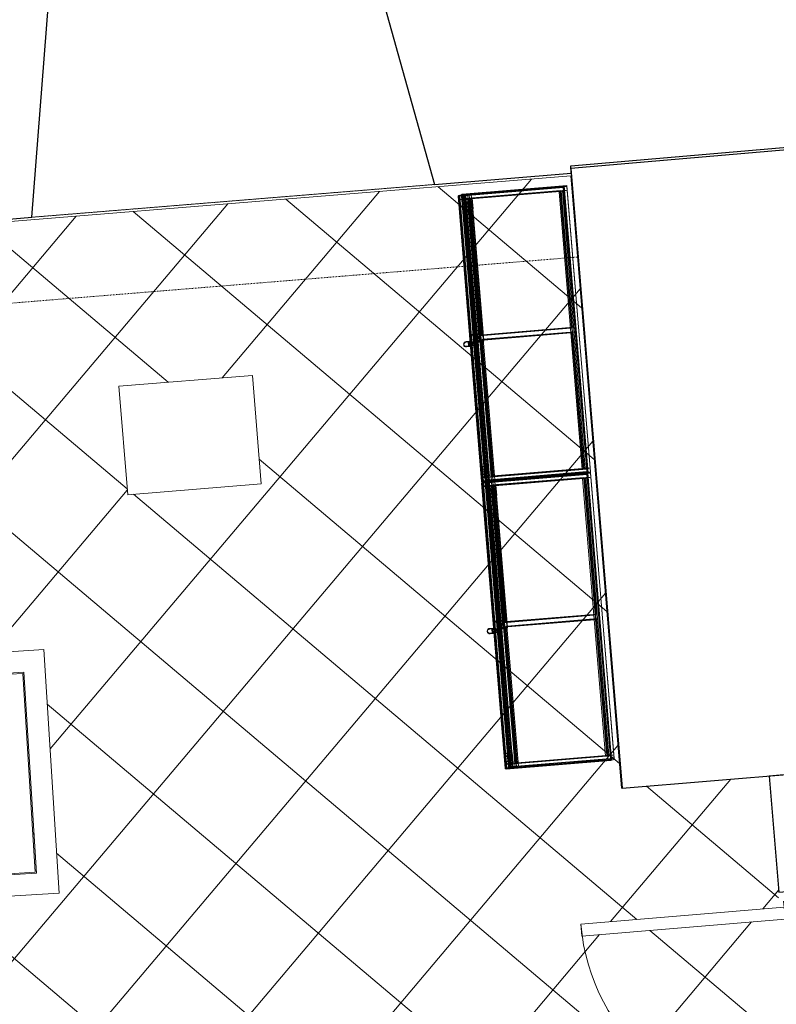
# Model space of a CAD drawing. Header units: millimetres. Extents: x 853417 to 929373, y -433185 to -369260.
# Tile 218 of 228: x 910617 to 913771, y -378935 to -374829. Entities that reach past the tile are written whole.
import ezdxf

# ---------------------------------------------------------------- set-up
doc = ezdxf.new("R2010")
doc.units = ezdxf.units.MM
doc.linetypes.add('Dash', pattern=[6.35, 3.175, -3.175])
for name, color, linetype, lineweight in [('I-FURN', 7, 'Continuous', 9), ('KOKO-COLS', 7, 'Continuous', 9), ('KOKO-DOOR', 7, 'Continuous', 9), ('KOKO-FLOR', 7, 'Continuous', 9), ('KOKO-FLOR-HDLN', 7, 'Dash', 9), ('KOKO-FLOR-PATT', 7, 'Continuous', 9), ('KOKO-WALL', 7, 'Continuous', 9), ('KOKO_WALL', 7, 'Continuous', 9)]:
    doc.layers.add(name, color=color, linetype=linetype, lineweight=lineweight)

# ---------------------------------------------------------------- blocks, each defined once
blk = doc.blocks.new('Ol_olev sisesein 33 - Walls 29-1087656-1 korrus_SA_kunstihanke plaan')
at = {"layer": 'KOKO-WALL', "lineweight": 25}
for p, q in [((408717.9, 901541.8), (408204.7, 901515.7)), ((408724.8, 901405.8), (408717.9, 901541.8)), ((408204.7, 901515.7), (408211.6, 901379.7)), ((407226, 901465.8), (406741.1, 901441.2)), ((407232.9, 901329.8), (407226, 901465.8)), ((406741.1, 901441.2), (406748.1, 901305.1)), ((408211.6, 901379.7), (408724.8, 901405.8)), ((406748.1, 901305.1), (407232.9, 901329.8))]:
    blk.add_line(p, q, dxfattribs=at)
blk = doc.blocks.new('Ol_olev välissein 5 - VS-02-2537239-1 korrus_SA_kunstihanke plaan')
at = {"layer": 'KOKO-WALL', "lineweight": 25}
for p, q in [((404179.2, 900558.2), (403811.2, 907321.3)), ((404209.9, 900559.8), (404179.2, 900558.2)), ((404238.3, 899988.4), (404209.9, 900559.8)), ((403355.6, 899771.3), (404238.3, 899988.4)), ((404321.9, 898306), (403431.5, 898403.4)), ((404384.5, 897044.5), (404321.9, 898306))]:
    blk.add_line(p, q, dxfattribs=at)
at = {"layer": 'KOKO_WALL'}
blk.add_line((404238.3, 899988.4), (404321.9, 898306), dxfattribs=at)
blk = doc.blocks.new('Ol_olev sisesein 23 - SS-01-3936557-1 korrus_SA_kunstihanke plaan')
at = {"layer": 'KOKO-WALL', "lineweight": 25}
for p, q in [((406779.3, 900690.6), (406729, 901679.7)), ((404135.9, 901547.6), (404189.7, 900558.8)), ((404189.7, 900558.8), (406779.3, 900690.6))]:
    blk.add_line(p, q, dxfattribs=at)
blk = doc.blocks.new('KOKO_Single - 900 x 2100 puitprofiil-4015646-1 korrus_SA_kunstihanke plaan')
at = {"layer": 'KOKO-DOOR'}
for p, q in [((425, 905), (375, 905)), ((375, 905), (375, 55)), ((425, 55), (425, 905)), ((-425, 55), (-450, 55)), ((-425, 5), (-425, 55)), ((375, 55), (425, 55)), ((450, 55), (425, 55)), ((425, 55), (425, 5)), ((-410, 5), (-425, 5)), ((-410, -35), (-410, 5)), ((425, 5), (410, 5)), ((410, 5), (410, -35)), ((-450, -35), (-410, -35)), ((410, -35), (450, -35))]:
    blk.add_line(p, q, dxfattribs=at)
blk.add_arc((425, 55), 850, 90, 180, dxfattribs=at)
blk = doc.blocks.new('Furniture_Shelving-Storage_PALMBERG_Sliding-door-cabinet - Default-V58-1 korrus_SA_kunstihanke plaan')
at = {"layer": 'I-FURN'}
for p, q in [((912446.6, -375562), (912883.1, -375525.9)), ((912446.9, -375561.9), (912883.4, -375525.8)), ((912446.9, -375562), (912883.3, -375525.9)), ((912883.6, -375528.8), (912447.1, -375564.9)), ((912883.3, -375528.9), (912448, -375564.9)), ((912884.9, -375544.8), (912448.5, -375580.9)), ((912897.1, -375521.3), (912460.6, -375557.4)), ((912460.7, -375557.4), (912897.1, -375521.3)), ((912460.9, -375557.3), (912897.4, -375521.2)), ((912460.9, -375560.4), (912897.4, -375524.3)), ((912462.2, -375576.3), (912898.7, -375540.2)), ((912468.4, -375556.6), (912886.9, -375522)), ((912882.4, -375527.4), (912473.8, -375561.2)), ((912870.5, -375541.5), (912487.8, -375573.1)), ((912870.5, -375541.4), (912487.9, -375573.1)), ((912490.8, -375576.3), (912869.5, -375545)), ((912869.7, -375544.9), (912491, -375576.2)), ((912495.4, -375574.8), (912874, -375543.4)), ((912874.3, -375543.4), (912495.6, -375574.7)), ((912865, -375546.4), (912878.8, -375541.9)), ((912865, -375546.4), (912873, -375545.8)), ((912960.8, -376704.5), (912865, -375546.4)), ((912869.7, -375544.9), (912869.5, -375545)), ((912869.5, -375545), (912916.6, -376114.5)), ((912916.8, -376114.4), (912869.7, -375544.9)), ((912966.5, -376701.5), (912870.5, -375541.4)), ((912870.5, -375541.5), (912870.5, -375541.4)), ((912966.5, -376701.5), (912870.5, -375541.5)), ((912886.7, -375541.2), (912873, -375545.8)), ((912873, -375545.8), (912968.8, -376703.8)), ((912874.3, -375543.4), (912874, -375543.4)), ((912874, -375543.4), (912921.2, -376113)), ((912921.4, -376112.9), (912874.3, -375543.4)), ((912886.7, -375541.2), (912878.8, -375541.9)), ((912878.8, -375541.9), (912974.6, -376699.9)), ((912980.6, -376713.4), (912882.4, -375527.4)), ((912883.1, -375525.9), (912883.3, -375528.9)), ((912883.3, -375525.9), (912883.1, -375525.9)), ((912883.6, -375528.8), (912883.3, -375525.9)), ((912883.3, -375528.9), (912981.8, -376718.9)), ((912897.1, -375521.3), (912883.4, -375525.8)), ((912883.4, -375525.8), (912883.6, -375528.8)), ((912982.1, -376718.8), (912883.6, -375528.8)), ((912883.6, -375528.8), (912884.9, -375544.8)), ((912898.7, -375540.2), (912884.9, -375544.8)), ((912982.6, -376699.3), (912886.7, -375541.2)), ((912886.9, -375522), (912985.9, -376718)), ((912897.4, -375521.2), (912897.1, -375521.3)), ((912897.1, -375521.3), (912897.4, -375524.3)), ((912897.4, -375524.3), (912897.1, -375521.3)), ((912996.3, -376717.1), (912897.4, -375521.2)), ((912897.4, -375524.3), (912995.8, -376714.2)), ((912898.7, -375540.2), (912897.4, -375524.3)), ((912443.9, -375565.3), (912446.6, -375562)), ((912443.9, -375565.3), (912444.1, -375565.2)), ((912446.9, -375566.3), (912443.9, -375565.3)), ((912542.3, -376755.2), (912443.9, -375565.3)), ((912444.1, -375565.2), (912446.9, -375562)), ((912444.1, -375565.2), (912447.1, -375564.9)), ((912542.6, -376755.1), (912444.1, -375565.2)), ((912444.2, -375565.2), (912457.9, -375560.7)), ((912444.2, -375565.2), (912446.9, -375561.9)), ((912447.1, -375564.9), (912444.2, -375565.2)), ((912445.5, -375581.1), (912444.2, -375565.2)), ((912445.5, -375581.1), (912459.2, -375576.6)), ((912448.5, -375580.9), (912445.5, -375581.1)), ((912446.6, -375562), (912448, -375564.9)), ((912446.9, -375562), (912446.6, -375562)), ((912460.6, -375557.4), (912446.9, -375561.9)), ((912446.9, -375561.9), (912447.1, -375564.9)), ((912447.1, -375564.9), (912446.9, -375562)), ((912448, -375564.9), (912446.9, -375566.3)), ((912446.9, -375566.3), (912545.2, -376753.7)), ((912447.1, -375564.9), (912545.6, -376754.9)), ((912447.1, -375564.9), (912448.5, -375580.9)), ((912458.9, -375564), (912450.9, -375564.6)), ((912450.9, -375564.6), (912549.4, -376754.6)), ((912451, -375564.6), (912450.9, -375564.6)), ((912549.5, -376754.5), (912451, -375564.6)), ((912457.9, -375560.6), (912460.7, -375557.4)), ((912460.6, -375557.4), (912457.9, -375560.7)), ((912460.9, -375560.4), (912457.9, -375560.6)), ((912457.9, -375560.7), (912460.9, -375560.4)), ((912457.9, -375560.6), (912458.2, -375560.6)), ((912556.4, -376750.6), (912457.9, -375560.6)), ((912457.9, -375560.7), (912459.2, -375576.6)), ((912458.2, -375560.6), (912460.9, -375557.3)), ((912556.6, -376750.5), (912458.2, -375560.6)), ((912557.3, -376753.9), (912458.9, -375564)), ((912459, -375564), (912458.9, -375564)), ((912459, -375564), (912557.4, -376753.9)), ((912459.2, -375576.6), (912462.2, -375576.3)), ((912460.9, -375560.4), (912460.6, -375557.4)), ((912460.9, -375557.3), (912460.7, -375557.4)), ((912460.7, -375557.4), (912460.9, -375560.4)), ((912559.4, -376750.3), (912460.9, -375560.4)), ((912462.2, -375576.3), (912460.9, -375560.4)), ((912464.7, -375560.1), (912563.2, -376750)), ((912464.8, -375560.1), (912464.7, -375560.1)), ((912464.8, -375560.1), (912472.8, -375559.4)), ((912563.3, -376750), (912464.8, -375560.1)), ((912567.3, -376752.6), (912468.4, -375556.6)), ((912469.5, -375580.1), (912483.2, -375575.6)), ((912469.5, -375580.1), (912489.8, -375578.4)), ((912470.4, -375591.1), (912469.5, -375580.1)), ((912484.1, -375586.6), (912470.4, -375591.1)), ((912571.2, -376749.3), (912472.7, -375559.4)), ((912472.7, -375559.4), (912472.8, -375559.4)), ((912472.8, -375559.4), (912571.3, -376749.3)), ((912473.8, -375561.2), (912572, -376747.2)), ((912484.6, -375561.9), (912476.6, -375562.5)), ((912476.6, -375562.5), (912575.1, -376752.4)), ((912476.7, -375562.5), (912476.6, -375562.5)), ((912575.2, -376752.4), (912476.7, -375562.5)), ((912503.5, -375573.9), (912483.2, -375575.6)), ((912483.2, -375575.6), (912484.1, -375586.6)), ((912483.6, -375590), (912497.3, -375585.6)), ((912497.3, -375585.6), (912484.1, -375586.6)), ((912484.7, -375561.8), (912484.6, -375561.9)), ((912583.1, -376751.8), (912484.6, -375561.9)), ((912484.7, -375561.8), (912583.2, -376751.7)), ((912487.8, -375573.1), (912487.9, -375573.1)), ((912487.8, -375573.1), (912583.8, -376733.2)), ((912487.9, -375573.1), (912583.9, -376733.2)), ((912503.5, -375573.9), (912489.8, -375578.4)), ((912489.8, -375578.4), (912493.4, -375621.9)), ((912490.6, -375557.9), (912490.5, -375558)), ((912490.5, -375558), (912589, -376747.9)), ((912490.6, -375557.9), (912498.5, -375557.3)), ((912589, -376747.8), (912490.6, -375557.9)), ((912490.8, -375576.3), (912491, -375576.2)), ((912537.9, -376145.8), (912490.8, -375576.3)), ((912491, -375576.2), (912538.2, -376145.7)), ((912495.4, -375574.8), (912495.6, -375574.7)), ((912542.5, -376144.3), (912495.4, -375574.8)), ((912495.6, -375574.7), (912542.8, -376144.2)), ((912499, -375607), (912497.3, -375585.6)), ((912596.9, -376747.2), (912498.5, -375557.3)), ((912498.5, -375557.3), (912597, -376747.2)), ((912498.5, -375557.3), (912498.5, -375557.3)), ((912507.1, -375617.4), (912503.5, -375573.9)), ((912470.4, -375591.1), (912483.6, -375590)), ((912485.9, -375608.1), (912472.2, -375612.6)), ((912485.4, -375611.5), (912472.2, -375612.6)), ((912472.2, -375612.6), (912473.1, -375623.6)), ((912473.1, -375623.6), (912486.8, -375619.1)), ((912493.4, -375621.9), (912473.1, -375623.6)), ((912486.7, -375619.1), (912473.2, -375623.6)), ((912473.2, -375623.6), (912476.1, -375623.3)), ((912518.5, -376172.1), (912473.2, -375623.6)), ((912476.1, -375623.3), (912492, -375622)), ((912476.1, -375623.3), (912521.5, -376171.8)), ((912483.6, -375590), (912485.4, -375611.5)), ((912485.4, -375611.5), (912499, -375607)), ((912485.9, -375608.1), (912499, -375607)), ((912486.8, -375619.1), (912485.9, -375608.1)), ((912489.8, -375618.8), (912486.7, -375619.1)), ((912486.7, -375619.1), (912532.1, -376167.6)), ((912486.8, -375619.1), (912507.1, -375617.4)), ((912505.7, -375617.5), (912489.8, -375618.8)), ((912535.2, -376167.4), (912489.8, -375618.8)), ((912505.7, -375617.5), (912492, -375622)), ((912492, -375622), (912537.4, -376170.5)), ((912507.1, -375617.4), (912493.4, -375621.9)), ((912551.1, -376166), (912505.7, -375617.5)), ((912533.5, -376147.3), (912912.1, -376116)), ((912916.6, -376114.5), (912537.9, -376145.8)), ((912538.2, -376145.7), (912916.8, -376114.4)), ((912921.2, -376113), (912542.5, -376144.3)), ((912542.8, -376144.2), (912921.4, -376112.9)), ((912925.9, -376111.4), (912547.2, -376142.8)), ((912925.9, -376111.4), (912912.1, -376116)), ((912912.1, -376116), (912913.7, -376134.9)), ((912916.8, -376114.4), (912916.6, -376114.5)), ((912921.4, -376112.9), (912921.2, -376113)), ((912927.5, -376130.4), (912925.9, -376111.4)), ((912492.3, -376146.2), (912505.9, -376141.7)), ((912492.3, -376146.2), (912495.1, -376142.9)), ((912495.3, -376145.9), (912492.3, -376146.2)), ((912537.7, -376694.7), (912492.3, -376146.2)), ((912508.7, -376138.5), (912495.1, -376142.9)), ((912495.1, -376142.9), (912511, -376141.6)), ((912495.1, -376142.9), (912495.3, -376145.9)), ((912511.2, -376144.6), (912495.3, -376145.9)), ((912495.3, -376145.9), (912540.7, -376694.4)), ((912508.7, -376138.5), (912505.9, -376141.7)), ((912505.9, -376141.7), (912508.9, -376141.4)), ((912505.9, -376141.7), (912551.3, -376690.2)), ((912524.6, -376137.1), (912508.7, -376138.5)), ((912508.9, -376141.4), (912508.7, -376138.5)), ((912508.9, -376141.4), (912524.9, -376140.1)), ((912554.3, -376690), (912508.9, -376141.4)), ((912524.6, -376137.1), (912511, -376141.6)), ((912511, -376141.6), (912511.2, -376144.6)), ((912511.2, -376144.6), (912556.6, -376693.1)), ((912524.9, -376140.1), (912524.6, -376137.1)), ((912570.3, -376688.6), (912524.9, -376140.1)), ((912533.5, -376147.3), (912547.2, -376142.8)), ((912535, -376166.2), (912533.5, -376147.3)), ((912913.7, -376134.9), (912535, -376166.2)), ((912548.8, -376161.7), (912535, -376166.2)), ((912538.2, -376145.7), (912537.9, -376145.8)), ((912539.5, -376164.8), (912918.2, -376133.4)), ((912918.4, -376133.4), (912539.7, -376164.7)), ((912542.8, -376144.2), (912542.5, -376144.3)), ((912544.1, -376163.3), (912922.7, -376131.9)), ((912544.1, -376163.3), (912544.3, -376163.2)), ((912591.2, -376732.8), (912544.1, -376163.3)), ((912923, -376131.9), (912544.3, -376163.2)), ((912544.3, -376163.2), (912591.5, -376732.7)), ((912547.2, -376142.8), (912548.8, -376161.7)), ((912548.8, -376161.7), (912927.5, -376130.4)), ((912927.5, -376130.4), (912913.7, -376134.9)), ((912918.4, -376133.4), (912918.2, -376133.4)), ((912918.2, -376133.4), (912965.3, -376703)), ((912965.5, -376702.9), (912918.4, -376133.4)), ((912923, -376131.9), (912922.7, -376131.9)), ((912922.7, -376131.9), (912969.9, -376701.5)), ((912970.1, -376701.4), (912923, -376131.9)), ((912477.8, -376171), (912496.3, -376169.5)), ((912496.6, -376172.4), (912478.2, -376174)), ((912497.8, -376189.3), (912479.3, -376190.9)), ((912479.6, -376193.8), (912498.1, -376192.3)), ((912496.5, -376172.5), (912486.5, -376173.3)), ((912486.5, -376173.3), (912486.9, -376176.3)), ((912486.5, -376173.3), (912487.6, -376187.1)), ((912486.9, -376176.3), (912496.8, -376175.5)), ((912487.9, -376190.1), (912486.9, -376176.3)), ((912487.6, -376174.2), (912489.5, -376173.1)), ((912487.7, -376175.2), (912487.6, -376174.2)), ((912488.7, -376188), (912487.6, -376174.2)), ((912487.6, -376187.1), (912497.5, -376186.3)), ((912487.6, -376187.1), (912487.9, -376190.1)), ((912489.8, -376176), (912487.7, -376175.2)), ((912488.8, -376189), (912487.7, -376175.2)), ((912497.9, -376189.3), (912487.9, -376190.1)), ((912490.6, -376186.9), (912488.7, -376188)), ((912488.7, -376188), (912488.8, -376189)), ((912488.8, -376189), (912490.9, -376189.9)), ((912496.5, -376172.5), (912489.5, -376173.1)), ((912489.5, -376173.1), (912490.6, -376186.9)), ((912489.8, -376176), (912496.8, -376175.5)), ((912490.9, -376189.9), (912489.8, -376176)), ((912490.6, -376186.9), (912497.5, -376186.3)), ((912497.9, -376189.3), (912490.9, -376189.9)), ((912496.3, -376169.5), (912496.6, -376172.4)), ((912496.3, -376169.5), (912496.5, -376172.5)), ((912496.5, -376172.5), (912496.8, -376175.5)), ((912496.8, -376175.5), (912496.5, -376172.5)), ((912496.5, -376172.5), (912497.5, -376186.3)), ((912496.8, -376175.5), (912496.6, -376172.4)), ((912502.8, -376175.4), (912496.8, -376175.9)), ((912496.8, -376175.5), (912497.9, -376189.3)), ((912497.4, -376184.6), (912496.8, -376175.9)), ((912496.8, -376175.9), (912496.9, -376177.2)), ((912496.9, -376177.2), (912502.9, -376176.7)), ((912496.9, -376177.2), (912497.6, -376185.8)), ((912497.4, -376184.6), (912503.4, -376184.1)), ((912497.6, -376185.8), (912497.4, -376184.6)), ((912497.5, -376186.3), (912497.9, -376189.3)), ((912497.5, -376186.3), (912497.8, -376189.3)), ((912497.5, -376186.3), (912497.9, -376189.3)), ((912503.5, -376185.3), (912497.6, -376185.8)), ((912497.8, -376189.3), (912498.1, -376192.3)), ((912498.1, -376192.3), (912497.9, -376189.3)), ((912502.9, -376176.7), (912502.8, -376175.4)), ((912502.8, -376175.4), (912503.4, -376184.1)), ((912503.5, -376185.3), (912502.9, -376176.7)), ((912503.4, -376184.1), (912503.5, -376185.3)), ((912532.1, -376167.6), (912518.5, -376172.1)), ((912518.5, -376172.1), (912521.5, -376171.8)), ((912521.8, -376174.8), (912518.5, -376172.1)), ((912521.5, -376171.8), (912537.4, -376170.5)), ((912521.5, -376171.8), (912521.8, -376174.8)), ((912521.8, -376174.8), (912535.4, -376170.4)), ((912537.7, -376173.5), (912521.8, -376174.8)), ((912535.2, -376167.4), (912532.1, -376167.6)), ((912532.1, -376167.6), (912535.4, -376170.4)), ((912551.1, -376166), (912535.2, -376167.4)), ((912535.4, -376170.4), (912535.2, -376167.4)), ((912535.4, -376170.4), (912551.3, -376169)), ((912537.4, -376170.5), (912537.7, -376173.5)), ((912537.7, -376173.5), (912551.3, -376169)), ((912539.5, -376164.8), (912539.7, -376164.7)), ((912586.6, -376734.3), (912539.5, -376164.8)), ((912539.7, -376164.7), (912586.9, -376734.2)), ((912551.3, -376169), (912551.1, -376166)), ((912551.3, -376690.2), (912537.6, -376694.7)), ((912537.6, -376694.7), (912557.9, -376693)), ((912537.6, -376694.7), (912538.5, -376705.7)), ((912537.7, -376694.7), (912551.3, -376690.2)), ((912540.7, -376694.4), (912537.7, -376694.7)), ((912556.6, -376693.1), (912540.7, -376694.4)), ((912571.6, -376688.5), (912551.3, -376690.2)), ((912551.3, -376690.2), (912554.3, -376690)), ((912552.2, -376701.2), (912551.3, -376690.2)), ((912554.3, -376690), (912570.3, -376688.6)), ((912570.3, -376688.6), (912556.6, -376693.1)), ((912557.9, -376693), (912571.6, -376688.5)), ((912557.9, -376693), (912561.5, -376736.5)), ((912994.5, -376698.3), (912558.1, -376734.4)), ((912575.2, -376732), (912571.6, -376688.5)), ((912994.5, -376698.3), (912980.8, -376702.8)), ((912995.9, -376714.2), (912994.5, -376698.3)), ((912538.5, -376705.7), (912552.2, -376701.2)), ((912538.5, -376705.7), (912551.7, -376704.6)), ((912540.3, -376727.1), (912554, -376722.6)), ((912553.5, -376726), (912540.3, -376727.1)), ((912541.2, -376738.1), (912540.3, -376727.1)), ((912554.9, -376733.7), (912541.2, -376738.1)), ((912561.5, -376736.5), (912541.2, -376738.1)), ((912555, -376734.6), (912541.3, -376739.1)), ((912541.3, -376739.1), (912544.3, -376738.9)), ((912542.7, -376755.1), (912541.3, -376739.1)), ((912544.3, -376738.9), (912980.8, -376702.8)), ((912544.3, -376738.9), (912545.6, -376754.9)), ((912545.6, -376754.9), (912982.1, -376718.8)), ((912982, -376721.8), (912545.6, -376757.9)), ((912982.3, -376721.8), (912545.8, -376757.9)), ((912982.4, -376721.7), (912545.9, -376757.8)), ((912546.5, -376754.9), (912981.8, -376718.9)), ((912565.4, -376700.1), (912551.7, -376704.6)), ((912551.7, -376704.6), (912553.5, -376726)), ((912565.4, -376700.1), (912552.2, -376701.2)), ((912567.1, -376721.6), (912553.5, -376726)), ((912554, -376722.6), (912567.1, -376721.6)), ((912554, -376722.6), (912554.9, -376733.7)), ((912554.9, -376733.7), (912575.2, -376732)), ((912558.1, -376734.4), (912555, -376734.6)), ((912555, -376734.6), (912556.4, -376750.6)), ((912559.4, -376750.3), (912558.1, -376734.4)), ((912995.9, -376714.2), (912559.4, -376750.3)), ((912996.1, -376717.2), (912559.6, -376753.3)), ((912559.6, -376753.3), (912996.1, -376717.2)), ((912996.3, -376717.1), (912559.9, -376753.2)), ((912561.5, -376736.5), (912575.2, -376732)), ((912567.1, -376721.6), (912565.4, -376700.1)), ((912985.9, -376718), (912567.3, -376752.6)), ((912572, -376747.2), (912980.6, -376713.4)), ((912583.8, -376733.2), (912966.5, -376701.5)), ((912583.9, -376733.2), (912583.8, -376733.2)), ((912583.9, -376733.2), (912966.5, -376701.5)), ((912965.3, -376703), (912586.6, -376734.3)), ((912586.9, -376734.2), (912586.6, -376734.3)), ((912586.9, -376734.2), (912965.5, -376702.9)), ((912969.9, -376701.5), (912591.2, -376732.8)), ((912591.5, -376732.7), (912591.2, -376732.8)), ((912591.5, -376732.7), (912970.1, -376701.4)), ((912974.6, -376699.9), (912960.8, -376704.5)), ((912968.8, -376703.8), (912960.8, -376704.5)), ((912965.5, -376702.9), (912965.3, -376703)), ((912966.5, -376701.5), (912966.5, -376701.5)), ((912982.6, -376699.3), (912968.8, -376703.8)), ((912970.1, -376701.4), (912969.9, -376701.5)), ((912974.6, -376699.9), (912982.6, -376699.3)), ((912980.8, -376702.8), (912982.1, -376718.8)), ((912981.8, -376718.9), (912982, -376721.8)), ((912982, -376721.8), (912982.3, -376721.8)), ((912982.3, -376721.8), (912982.1, -376718.8)), ((912982.1, -376718.8), (912982.4, -376721.7)), ((912982.4, -376721.7), (912996.1, -376717.2)), ((912995.8, -376714.2), (912996.1, -376717.2)), ((912996.1, -376717.2), (912995.9, -376714.2)), ((912996.1, -376717.2), (912996.3, -376717.1)), ((912542.3, -376755.2), (912545.2, -376753.7)), ((912542.6, -376755.1), (912542.3, -376755.2)), ((912545.6, -376757.9), (912542.3, -376755.2)), ((912545.6, -376754.9), (912542.6, -376755.1)), ((912545.8, -376757.9), (912542.6, -376755.1)), ((912556.4, -376750.6), (912542.7, -376755.1)), ((912542.7, -376755.1), (912545.6, -376754.9)), ((912545.9, -376757.8), (912542.7, -376755.1)), ((912545.2, -376753.7), (912546.5, -376754.9)), ((912546.5, -376754.9), (912545.6, -376757.9)), ((912545.8, -376757.9), (912545.6, -376754.9)), ((912545.6, -376754.9), (912545.9, -376757.8)), ((912545.6, -376757.9), (912545.8, -376757.9)), ((912545.9, -376757.8), (912559.6, -376753.3)), ((912549.4, -376754.6), (912557.3, -376753.9)), ((912549.4, -376754.6), (912549.5, -376754.5)), ((912556.4, -376750.6), (912559.4, -376750.3)), ((912559.4, -376750.3), (912556.4, -376750.6)), ((912556.6, -376750.5), (912556.4, -376750.6)), ((912559.6, -376753.3), (912556.4, -376750.6)), ((912556.4, -376750.6), (912559.6, -376753.3)), ((912559.9, -376753.2), (912556.6, -376750.5)), ((912557.4, -376753.9), (912557.3, -376753.9)), ((912559.4, -376750.3), (912559.6, -376753.3)), ((912559.6, -376753.3), (912559.4, -376750.3)), ((912559.6, -376753.3), (912559.9, -376753.2)), ((912563.2, -376750), (912563.3, -376750)), ((912571.3, -376749.3), (912563.3, -376750)), ((912571.2, -376749.3), (912571.3, -376749.3)), ((912575.1, -376752.4), (912583.1, -376751.8)), ((912575.1, -376752.4), (912575.2, -376752.4)), ((912583.2, -376751.7), (912583.1, -376751.8)), ((912597, -376747.2), (912589, -376747.8)), ((912589, -376747.9), (912589, -376747.8)), ((912596.9, -376747.2), (912597, -376747.2))]:
    blk.add_line(p, q, dxfattribs=at)
at = {"layer": 'I-FURN', "flags": 128}
for points in [[(912447.1, -375564.9), (912556.3, -375555.9), (912665.4, -375546.9), (912774.5, -375537.9), (912883.6, -375528.8)], [(912897.4, -375524.3), (912788.2, -375533.3), (912679.1, -375542.4), (912570, -375551.4), (912460.9, -375560.4)], [(912883.6, -375528.8), (912783.9, -375537.1), (912684.2, -375545.3), (912584.4, -375553.6), (912484.7, -375561.8)], [(912498.5, -375557.3), (912598.2, -375549.1), (912697.9, -375540.8), (912797.6, -375532.6), (912897.4, -375524.3)], [(912451, -375564.6), (912450, -375564.7), (912449.1, -375564.8), (912448.1, -375564.9), (912447.1, -375564.9)], [(912459, -375564), (912457, -375564.1), (912455, -375564.3), (912453, -375564.5), (912451, -375564.6)], [(912476.7, -375562.5), (912472.3, -375562.9), (912467.8, -375563.2), (912463.4, -375563.6), (912459, -375564)], [(912460.9, -375560.4), (912461.8, -375560.3), (912462.8, -375560.3), (912463.8, -375560.2), (912464.7, -375560.1)], [(912464.7, -375560.1), (912466.7, -375559.9), (912468.7, -375559.8), (912470.7, -375559.6), (912472.7, -375559.4)], [(912472.7, -375559.4), (912477.1, -375559.1), (912481.6, -375558.7), (912486, -375558.3), (912490.5, -375558)], [(912484.7, -375561.8), (912482.7, -375562), (912480.7, -375562.2), (912478.7, -375562.3), (912476.7, -375562.5)], [(912490.5, -375558), (912492.5, -375557.8), (912494.5, -375557.6), (912496.5, -375557.5), (912498.5, -375557.3)], [(912982.1, -376718.8), (912873, -376727.8), (912763.8, -376736.8), (912654.7, -376745.8), (912545.6, -376754.9)], [(912559.4, -376750.3), (912668.5, -376741.3), (912777.6, -376732.3), (912886.7, -376723.3), (912995.8, -376714.2)], [(912583.2, -376751.7), (912682.9, -376743.5), (912782.6, -376735.2), (912882.4, -376727), (912982.1, -376718.8)], [(912995.8, -376714.2), (912896.1, -376722.5), (912796.4, -376730.7), (912696.6, -376739), (912596.9, -376747.2)], [(912545.6, -376754.9), (912546.6, -376754.8), (912547.5, -376754.7), (912548.5, -376754.6), (912549.5, -376754.5)], [(912549.5, -376754.5), (912551.4, -376754.4), (912553.4, -376754.2), (912555.4, -376754), (912557.4, -376753.9)], [(912557.4, -376753.9), (912561.9, -376753.5), (912566.3, -376753.1), (912570.8, -376752.8), (912575.2, -376752.4)], [(912563.2, -376750), (912562.2, -376750.1), (912561.3, -376750.2), (912560.3, -376750.3), (912559.4, -376750.3)], [(912571.2, -376749.3), (912569.2, -376749.5), (912567.2, -376749.7), (912565.2, -376749.8), (912563.2, -376750)], [(912589, -376747.9), (912584.5, -376748.2), (912580.1, -376748.6), (912575.6, -376749), (912571.2, -376749.3)], [(912575.2, -376752.4), (912577.2, -376752.2), (912579.2, -376752.1), (912581.2, -376751.9), (912583.2, -376751.7)], [(912596.9, -376747.2), (912594.9, -376747.4), (912592.9, -376747.5), (912590.9, -376747.7), (912589, -376747.9)]]:
    blk.add_lwpolyline(points, dxfattribs=at)
at = {"layer": 'I-FURN'}
for centre, major_axis, ratio, start_param, end_param in [((912478.6, -376180.9), (11.4, 1.2), 0.86678, 1.544043, 4.685635), ((912478.9, -376183.9), (11.4, 1.2), 0.86678, 1.544043, 4.685635), ((912503.2, -376180.4), (-0.72, 8.72), 0.01334, 6.153948, 9.295541), ((912503.2, -376180.4), (-0.72, 8.72), 0.01334, 3.012356, 6.153948), ((912504.6, -376180.3), (-0.72, 8.72), 0.01334, 6.153948, 9.295541), ((912504.6, -376180.3), (-0.72, 8.72), 0.01334, 3.012356, 6.153948)]:
    blk.add_ellipse(centre, major_axis=major_axis, ratio=ratio, start_param=start_param, end_param=end_param, dxfattribs=at)
blk = doc.blocks.new('Furniture_Chairs-Stools-Benches_inoff_Bizz-high-with-wheels - Default-3473614-1 korrus_SA_kunstihanke plaan')
at = {"layer": 'I-FURN'}
for p, q in [((-187.9, 308.7), (265.9, 308.7)), ((-187.9, -250.1), (-187.9, 308.7)), ((265.9, 308.7), (265.9, -250.1)), ((265.9, -250.1), (-187.9, -250.1))]:
    blk.add_line(p, q, dxfattribs=at)
blk = doc.blocks.new('eeldatavad põrandakanalid - eeldatavad põrandakanalid-5062723-1 korrus_SA_kunstihanke plaan')
at = {"layer": 'KOKO-FLOR-HDLN'}
for p, q in [((404701, 897727.2), (404559.5, 900577.6)), ((404321.9, 898306), (404238.3, 899988.4))]:
    blk.add_line(p, q, dxfattribs=at)
blk = doc.blocks.new('Kate - Kate-6911159-1 korrus_SA_kunstihanke plaan')
at = {"layer": 'KOKO_WALL'}
for p, q in [((406124.8, 898299.2), (407142.4, 898330.1)), ((407142.4, 898330.1), (407173.3, 897312.6)), ((406140, 897798.6), (406124.8, 898299.2)), ((407056.1, 898238.5), (406216.5, 898213)), ((406216.5, 898213), (406242, 897373.3)), ((407081.6, 897398.8), (407056.1, 898238.5)), ((406155.7, 897281.7), (406140.6, 897778.6)), ((407081.6, 897398.8), (406242, 897373.3)), ((407173.3, 897312.6), (406155.7, 897281.7))]:
    blk.add_line(p, q, dxfattribs=at)

msp = doc.modelspace()

# ---------------------------------------------------------------- hatches: boundary and pattern name
at = {"layer": 'KOKO-FLOR-PATT', "true_color": 0x800000}
h = msp.add_hatch(dxfattribs=at)
h.set_pattern_fill('FP_65', color=16, style=0, pattern_type=2)
h.set_pattern_definition([(319.816, (910646.68, -379378.68), (290.36, 343.79), []), (49.816, (910646.68, -379378.68), (-343.79, 290.36), [])])
h.paths.add_polyline_path([(907775.5, -383266), (909227.5, -383145.8), (909163.8, -382375.9), (909213.6, -382371.8), (909277.3, -383141.7), (913518.9, -382789.1), (913288.6, -380006.6), (913904.9, -379955.6), (913862.5, -379443.4), (913858.7, -379443.7), (913855.4, -379403.9), (913859.2, -379402.9), (913791.2, -378581.4), (912960.2, -378650.1), (912956, -378600.3), (913786.9, -378530.2), (913785, -378506.6), (913781.2, -378507), (913777.9, -378467.1), (913781.6, -378466.1), (913741.7, -377983), (913125.4, -378033.7), (912913.7, -375480.5), (910073, -375712), (910217.6, -377486.4), (910717.5, -377455.3), (910780.6, -378471.4), (909764.6, -378534.5), (909701.4, -377518.4), (910197.7, -377487.6), (910053.1, -375713.6), (907159.1, -375949.5), (907775.3, -383264)], flags=0)
h.paths.add_polyline_path([(912001.1, -382824.2), (911955.2, -382785.5), (911955.2, -382765.4), (912930.1, -382683.3), (912930.1, -382705.2), (912893.1, -382749), (912401.5, -382790.4)], flags=0)
h.paths.add_polyline_path([(909975.7, -381050.7), (909912.6, -380034.6), (910928.7, -379971.5), (910991.8, -380987.6), (910012.3, -381048.4)], flags=0)
h.paths.add_polyline_path([(910059, -380956.4), (910897.4, -380903.4), (910845.4, -380065.9), (910007, -380118), (910059, -380955.8)], flags=0)
h.paths.add_polyline_path([(910063.7, -380951), (910012.3, -380122.6), (910840.7, -380071.2), (910892.1, -380899.6), (910816.6, -380904.3)], flags=0)
h.paths.add_polyline_path([(911744.2, -380221.4), (911743.6, -380202.4), (911847.4, -380195.1), (911847.9, -380212.8), (911748.1, -380221.1)], flags=0)
h.paths.add_polyline_path([(911708.5, -380193.8), (911708.6, -380184.7), (911713.5, -380184.3), (911709.7, -380191.5)], flags=0)
h.paths.add_polyline_path([(911737.7, -380220.2), (911724.1, -380217.8), (911708.5, -380204.1), (911711.4, -380190.7), (911717.7, -380183.9), (911717.7, -380189.7), (911720.2, -380183.7), (911727.8, -380197.7), (911741.8, -380202.8), (911736.4, -380205), (911742.6, -380205.6), (911737.7, -380215.4), (911742.6, -380217.4)], flags=0)
h.paths.add_polyline_path([(911706, -380197.7), (911703.8, -380191.5), (911706.3, -380184.9), (911708.4, -380193.9)], flags=0)
h.paths.add_polyline_path([(911707.6, -380179.8), (911702.1, -380176.2), (911685.6, -380177.6), (911683.1, -380147.7), (911699.6, -380146.3), (911706, -380143.6), (911707.8, -380145.6), (911713.7, -380141.8), (911716.1, -380145), (911732.9, -380143.6), (911734.3, -380173.6), (911718.6, -380174.9), (911714.8, -380178.1), (911710.3, -380175.5), (911708.4, -380178.4)], flags=0)
h.paths.add_polyline_path([(911735.7, -380173.4), (911735.4, -380143.4), (912509.9, -380079.4), (912510.3, -380109.3), (911735.8, -380173.4)], flags=0)
h.paths.add_polyline_path([(911703.1, -380127.9), (911707.1, -380136.7), (911704.2, -380134.9), (911703.1, -380128.4)], flags=0)
h.paths.add_polyline_path([(911702.3, -380137.1), (911699.3, -380127.9), (911701.2, -380125.9), (911702.8, -380131), (911702.3, -380136.9)], flags=0)
h.paths.add_polyline_path([(911734.1, -380099.6), (911734.7, -380094.7), (911838.5, -380087.4), (911838.9, -380105.2), (911735.2, -380112.4), (911734.3, -380101.8)], flags=0)
h.paths.add_polyline_path([(911713.7, -380136.2), (911703.1, -380127.9), (911703.3, -380114.9), (911714.5, -380101.7), (911727.5, -380097.1), (911733.7, -380099.7), (911728.2, -380103.5), (911733.7, -380111.3), (911734.1, -380113.5), (911733.7, -380114.6), (911721.3, -380121), (911715.5, -380134.9), (911713.7, -380135.9)], flags=0)
h.paths.add_polyline_path([(912512.7, -380109.1), (912511.4, -380079.2), (912560.2, -380075.8), (912562.6, -380105)], flags=0)
h.paths.add_polyline_path([(912561.4, -380084.9), (912560.2, -380069.8), (912568.2, -380069.8), (912569.4, -380084.2), (912562.6, -380084.8)], flags=0)
h.paths.add_polyline_path([(912557.4, -380067.2), (912556.7, -380060.4), (912556.9, -380059.8), (912570.7, -380060.4), (912570.5, -380066.1), (912560.2, -380066.9)], flags=0)
h.paths.add_polyline_path([(909847.9, -378440.2), (910686.3, -378388.1), (910634.2, -377549.7), (909795.9, -377603.2), (909847.5, -378434.8)], flags=0)
h.paths.add_polyline_path([(909852.6, -378434.8), (909801.1, -377606.4), (910629.5, -377555), (910681, -378383.4), (910605.5, -378388.1)], flags=0)
h.paths.add_polyline_path([(907859.8, -377775.5), (907710.7, -377745.6), (907606.8, -377752.3), (907597.3, -377752.3), (907585.8, -377747.1), (907580.4, -377740.5), (907574.5, -377726.2), (907547.5, -377645.8), (907533.1, -377590.2), (907523.9, -377530.3), (907522.6, -377470.3), (907527.2, -377414.2), (907538.5, -377345.8), (907548.4, -377306.9), (907554.9, -377300.6), (907561, -377298.6), (907585.8, -377296.2), (907594.8, -377291.2), (907675.4, -377283.6), (907819.2, -377230.5), (907828.1, -377236), (907841.3, -377284.9), (907842.3, -377297.1), (908014, -377280.6), (908020.4, -377284.1), (908024.1, -377294.5), (908022.2, -377305.5), (908015.7, -377310.6), (908012, -377356.2), (908012, -377382.3), (908034.1, -377618.5), (908045.3, -377662.7), (908052.7, -377666.7), (908056.4, -377677.2), (908054.4, -377688.1), (908045.3, -377693.5), (908005.4, -377696.9), (907876.7, -377705.1), (907877.8, -377727.7), (907872.9, -377767.6), (907864.5, -377775.2)], flags=0)
h.paths.add_polyline_path([(909259, -377657.7), (909249.5, -377651.7), (909236.4, -377602.8), (909235.3, -377590.7), (909063.6, -377607.1), (909057.3, -377603.7), (909053.5, -377593.2), (909055.4, -377582.2), (909062, -377577.1), (909065.6, -377531.6), (909064.1, -377487.5), (909043.5, -377269.2), (909032.3, -377225), (909024.9, -377221), (909021.3, -377209.6), (909023.2, -377199.6), (909032.3, -377194.2), (909072.2, -377190.8), (909200.9, -377182.6), (909199.8, -377160), (909204.7, -377120.1), (909213.1, -377112.6), (909217.8, -377112.2), (909366.9, -377142.1), (909448.7, -377137.1), (909454.3, -377139.1), (909486.4, -377138.2), (909492.4, -377143.1), (909502.5, -377164), (909523.4, -377220.9), (909538.6, -377271.8), (909550.4, -377329.2), (909555.3, -377389.7), (909552.7, -377450.9), (909542.7, -377525.7), (909531.5, -377580.7), (909526.1, -377586.7), (909516.8, -377591.3), (909405.8, -377602.8), (909263.7, -377657.3)], flags=0)
h.paths.add_polyline_path([(908395.7, -377059.9), (908358.9, -376607.6), (908915.8, -376562.2), (908952.7, -377014.5), (908673.3, -377037.3)], flags=0)
h.paths.add_polyline_path([(907809.1, -376977), (907659.9, -376947.1), (907556, -376953.7), (907546.5, -376953.7), (907538.6, -376951.3), (907529.7, -376941.9), (907523.7, -376927.7), (907496.8, -376847.2), (907482.4, -376791.7), (907473.1, -376731.8), (907471.8, -376671.7), (907476.5, -376615.6), (907487.7, -376547.3), (907497.6, -376508.3), (907504.2, -376502), (907510.3, -376500.1), (907534.4, -376498), (907544.1, -376492.7), (907624.6, -376485), (907768.5, -376431.9), (907777.4, -376437.5), (907790.5, -376486.3), (907791.5, -376498.5), (907963.3, -376482.1), (907969.6, -376485.5), (907973.4, -376496), (907971.5, -376506.9), (907964.9, -376512.1), (907961.2, -376557.6), (907961.2, -376583.7), (907983.3, -376819.9), (907994.6, -376864.2), (908001.9, -376868.2), (908005.6, -376878.6), (908003.6, -376889.6), (907994.6, -376894.9), (907954.7, -376898.4), (907825.9, -376906.6), (907826.9, -376930), (907822.2, -376969.1), (907813.7, -376976.6)], flags=0)
h.paths.add_polyline_path([(909175.5, -376861.9), (909165.9, -376855.9), (909152.8, -376807), (909151.8, -376794.9), (908980, -376811.3), (908973.7, -376807.9), (908969.9, -376797.4), (908971.8, -376786.4), (908978.4, -376781.3), (908982.1, -376735.8), (908980.6, -376691.7), (908960, -376473.5), (908948.7, -376429.2), (908941.4, -376425.2), (908937.7, -376414.7), (908939.6, -376403.8), (908948.7, -376398.4), (908988.6, -376395), (909117.4, -376386.8), (909116.2, -376364.2), (909121.1, -376324.3), (909129.5, -376316.8), (909134.2, -376316.4), (909283.4, -376346.3), (909365.1, -376341.3), (909370.8, -376343.3), (909402.8, -376342.4), (909408.8, -376347.3), (909419, -376368.2), (909439.8, -376425.1), (909455, -376476), (909466.8, -376533.4), (909471.7, -376593.9), (909469.3, -376653.4), (909459.2, -376729.9), (909448, -376784.9), (909442.5, -376790.9), (909433.2, -376795.5), (909322.2, -376807), (909180.1, -376861.5)], flags=0)
h.paths.add_polyline_path([(911066.6, -376810.3), (911029.7, -376358), (911586.7, -376312.6), (911623.6, -376764.9), (911487.3, -376776)], flags=0)

# ---------------------------------------------------------------- linework, layer by layer
at = {"layer": 'KOKO-COLS'}
for p, q in [((910629.5, -377555), (909801.1, -377606.4)), ((910681, -378383.4), (910629.5, -377555)), ((909852.6, -378434.8), (910681, -378383.4))]:
    msp.add_line(p, q, dxfattribs=at)
at = {"layer": 'KOKO-FLOR'}
for p, q in [((912914.1, -375480.5), (910073, -375712)), ((913125.4, -378034), (912914.1, -375480.5)), ((913128.4, -378033.7), (913125.4, -378034))]:
    msp.add_line(p, q, dxfattribs=at)

# ---------------------------------------------------------------- block references
at = {"layer": 'I-FURN'}
for p in [(0, 0), (98.5, -1196.3)]:
    msp.add_blockref('Furniture_Shelving-Storage_PALMBERG_Sliding-door-cabinet - Default-V58-1 korrus_SA_kunstihanke plaan', p, dxfattribs=at)
at = {"layer": 'I-FURN', "rotation": 94.65917798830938}
msp.add_blockref('Furniture_Chairs-Stools-Benches_inoff_Bizz-high-with-wheels - Default-3473614-1 korrus_SA_kunstihanke plaan', (911359.1, -376597.9), dxfattribs=at)
at = {"layer": 'KOKO-DOOR', "rotation": 94.73059105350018}
msp.add_blockref('KOKO_Single - 900 x 2100 puitprofiil-4015646-1 korrus_SA_kunstihanke plaan', (913893, -378949.2), dxfattribs=at)
at = {"layer": 'KOKO-FLOR', "rotation": 271.815909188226}
msp.add_blockref('eeldatavad põrandakanalid - eeldatavad põrandakanalid-5062723-1 korrus_SA_kunstihanke plaan', (0, 0), dxfattribs=at)
at = {"layer": 'KOKO_WALL', "rotation": 271.815909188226}
for name in ['Ol_olev välissein 5 - VS-02-2537239-1 korrus_SA_kunstihanke plaan', 'Ol_olev sisesein 23 - SS-01-3936557-1 korrus_SA_kunstihanke plaan', 'Kate - Kate-6911159-1 korrus_SA_kunstihanke plaan', 'Ol_olev sisesein 33 - Walls 29-1087656-1 korrus_SA_kunstihanke plaan']:
    msp.add_blockref(name, (0, 0), dxfattribs=at)

doc.saveas('drawing.dxf')
